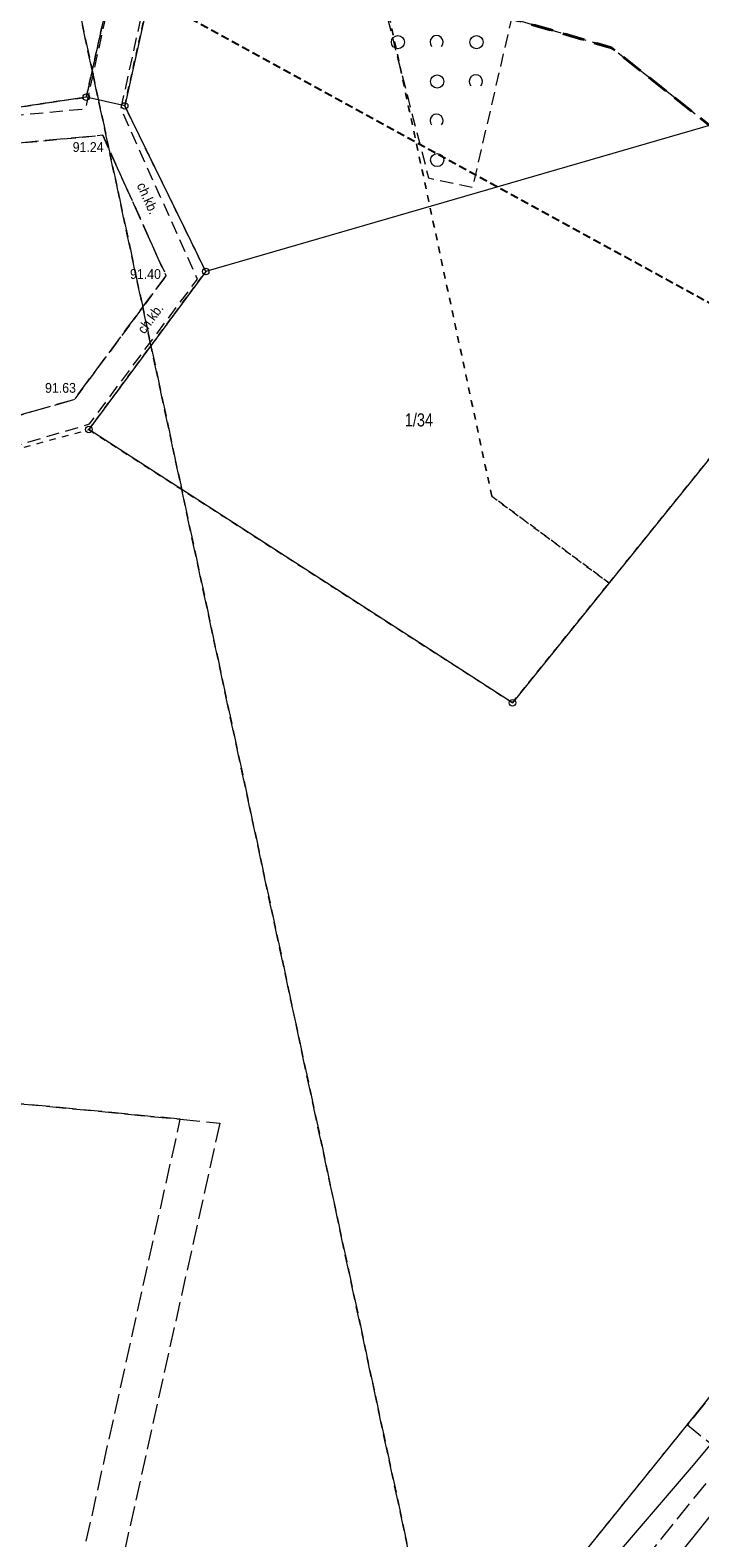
# Model space of a CAD drawing. Header units: metres. Extents: x 6540907 to 6541833, y 5893434 to 5894895.
# Tile 180 of 256: x 6541371 to 6541422, y 5894030 to 5894145. Entities that reach past the tile are written whole.
import ezdxf

# ---------------------------------------------------------------- set-up
doc = ezdxf.new("R2010")
doc.units = ezdxf.units.M
doc.header["$MEASUREMENT"] = 0
for name, pattern in [('1.0_0.5', [1.5, 1, -0.5]), ('1.5_0.5', [2, 1.5, -0.5]), ('1.5_1.0', [2.5, 1.5, -1]), ('2', [0.9, 0.6, -0.3]), ('219-500', [0, 0]), ('egkk-500', [2, 1.5, -0.5]), ('egug-500', [1, 0.5, -0.5])]:
    doc.linetypes.add(name, pattern=pattern)
doc.layers.get('0').update_dxf_attribs({"color": 2, "linetype": 'CONTINUOUS', "lineweight": 5})
for name, color, linetype, lineweight in [('202-punkt graniczny', 251, 'CONTINUOUS', 9), ('211-numer działki ewidencyjnej', 156, 'CONTINUOUS', 9), ('216-obręb ewidencyjny', 251, 'CONTINUOUS', 9), ('217-kontur klasyfikacyjny', 251, 'CONTINUOUS', 9), ('218-kontur użytku gruntowego', 251, 'CONTINUOUS', 9), ('219-działka ewidencyjna', 152, 'CONTINUOUS', 18), ('chodnik', 251, 'CONTINUOUS', 9), ('chodnik-Atr17', 251, 'CONTINUOUS', 9), ('jezdnia', 251, 'CONTINUOUS', 9), ('pikieta sztuczna', 251, 'CONTINUOUS', 9), ('pikieta sztuczna-Atr2', 251, 'CONTINUOUS', 9), ('przewód kanalizacyjny', 251, 'CONTINUOUS', 9), ('przewód telekomunikacyjny podziemny', 251, 'CONTINUOUS', 9), ('zadrzewienie  zakrzewienie', 252, 'CONTINUOUS', 15), ('Zakres', 252, 'CONTINUOUS', 15)]:
    doc.layers.add(name, color=color, linetype=linetype, lineweight=lineweight)
doc.styles.get("Standard").update_dxf_attribs({"font": 'Arial', "width": 0.75})

# ---------------------------------------------------------------- blocks, each defined once
blk = doc.blocks.new('202')
at = {"color": 0, "linetype": 'Continuous', "lineweight": 0}
blk.add_circle((0, 0), 0.25, dxfattribs=at)
blk = doc.blocks.new('PW01')
at = {"linetype": 'Continuous', "lineweight": 13}
h = blk.add_hatch(color=0, dxfattribs=at)
edge = h.paths.add_edge_path()
edge.add_arc((0, 0), 0.045, 0, 360)
blk = doc.blocks.new('OTZK1')
at = {"color": 0, "linetype": 'Continuous'}
blk.add_circle((0, 0), 0.5, dxfattribs=at)
blk = doc.blocks.new('OTZK2')
at = {"color": 0, "linetype": 'Continuous'}
blk.add_arc((0, 0), 0.5, 318.85, 221.162, dxfattribs=at)

msp = doc.modelspace()

# ---------------------------------------------------------------- linework, layer by layer
at = {"layer": '216-obręb ewidencyjny', "linetype": '1.5_1.0', "lineweight": 35, "flags": 128}
for points in [[(6540907.06, 5893988), (6540917.97, 5893998.72), (6540919.14, 5894000.04), (6540986.55, 5894049.99), (6541000.71, 5894071.73), (6541018.98, 5894099.71), (6541073.42, 5894137.05), (6541168.23, 5894186.97), (6541196.88, 5894188.55), (6541244.66, 5894165.71), (6541308.83, 5894140.8), (6541372.49, 5894155.85), (6541415.18, 5894143.39), (6541528.91, 5894053.47), (6541669.76, 5893991.01), (6541682.61, 5893968.09)], [(6541682.61, 5893968.09), (6541669.76, 5893991.01), (6541528.91, 5894053.47), (6541415.18, 5894143.39), (6541372.49, 5894155.85), (6541308.83, 5894140.8), (6541244.66, 5894165.71), (6541196.88, 5894188.55), (6541168.23, 5894186.97), (6541073.42, 5894137.05), (6541018.98, 5894099.71), (6541000.71, 5894071.73), (6540986.55, 5894049.99), (6540919.14, 5894000.04), (6540917.97, 5893998.72), (6540907.06, 5893988)]]:
    msp.add_lwpolyline(points, dxfattribs=at)
at = {"layer": '217-kontur klasyfikacyjny', "linetype": 'egkk-500', "lineweight": 18, "flags": 128}
for points in [[(6541415.18, 5894143.39), (6541372.49, 5894155.85)], [(6541372.49, 5894155.85), (6541406.05, 5893998.91)], [(6541406.05, 5893998.91), (6541372.49, 5894155.85)], [(6541474.93, 5894096.15), (6541415.18, 5894143.39)], [(6541310.32, 5894068.58), (6541382.26, 5894061.6)], [(6541382.26, 5894061.6), (6541310.32, 5894068.58)], [(6541375.08, 5894029.38), (6541382.26, 5894061.6)], [(6541382.26, 5894061.6), (6541385.28, 5894061.31)], [(6541385.28, 5894061.31), (6541378.01, 5894028.72)]]:
    msp.add_lwpolyline(points, dxfattribs=at)
at = {"layer": '218-kontur użytku gruntowego', "linetype": 'egug-500', "lineweight": 18, "flags": 128}
for points in [[(6541372.49, 5894266.09), (6541406.05, 5894109.15)], [(6541406.05, 5894109.15), (6541372.49, 5894266.09)], [(6541375.08, 5894139.62), (6541382.26, 5894171.84)], [(6541382.26, 5894171.84), (6541375.08, 5894139.62)], [(6541385.28, 5894171.55), (6541378.01, 5894138.96)], [(6541378.01, 5894138.96), (6541385.28, 5894171.55)], [(6541361.42, 5894137.56), (6541375.08, 5894139.62)], [(6541375.08, 5894139.62), (6541361.42, 5894137.56)], [(6541378.01, 5894138.96), (6541384.2, 5894126.3)], [(6541384.2, 5894126.3), (6541378.01, 5894138.96)], [(6541384.2, 5894126.3), (6541375.27, 5894114.24)], [(6541375.27, 5894114.24), (6541384.2, 5894126.3)], [(6541363.59, 5894111.06), (6541375.27, 5894114.24)], [(6541375.27, 5894114.24), (6541407.63, 5894093.39)], [(6541415.01, 5894102.53), (6541424.59, 5894114.4)], [(6541406.05, 5894109.15), (6541415.01, 5894102.53)], [(6541415.01, 5894102.53), (6541406.05, 5894109.15)], [(6541407.63, 5894093.39), (6541415.01, 5894102.53)], [(6541426.3, 5894044.89), (6541413.56, 5894029.12)]]:
    msp.add_lwpolyline(points, dxfattribs=at)
at = {"layer": '219-działka ewidencyjna', "linetype": '219-500', "lineweight": 18, "flags": 128}
for points in [[(6541382.26, 5894171.84), (6541375.08, 5894139.62)], [(6541385.28, 5894171.55), (6541378.01, 5894138.96)], [(6541441.1, 5894142.79), (6541384.2, 5894126.3)], [(6541375.08, 5894139.62), (6541361.42, 5894137.56)], [(6541378.01, 5894138.96), (6541375.08, 5894139.62)], [(6541384.2, 5894126.3), (6541378.01, 5894138.96)], [(6541384.2, 5894126.3), (6541375.27, 5894114.24)], [(6541407.63, 5894093.39), (6541375.27, 5894114.24)], [(6541424.59, 5894114.4), (6541407.63, 5894093.39)], [(6541426.3, 5894044.89), (6541409.97, 5894024.67)]]:
    msp.add_lwpolyline(points, dxfattribs=at)
at = {"layer": 'chodnik', "linetype": '1.0_0.5', "lineweight": 18, "flags": 128}
msp.add_lwpolyline([(6541358.97, 5894105.1), (6541363.47, 5894111.16), (6541375.33, 5894114.67), (6541383.57, 5894125.73), (6541377.73, 5894138.71), (6541381.64, 5894156.52), (6541384.92, 5894171.48), (6541382.32, 5894172.03), (6541379.03, 5894156.98), (6541375, 5894138.7), (6541361.58, 5894137.44), (6541347.82, 5894118.74), (6541347.86, 5894106.58), (6541339.14, 5894094.78), (6541339.03, 5894094.87), (6541338.12, 5894093.61), (6541338.22, 5894093.54), (6541337.01, 5894091.9), (6541337.85, 5894091.32), (6541339.45, 5894091.52), (6541350.05, 5894105.9), (6541350.01, 5894118.19), (6541362.71, 5894135.44), (6541376.33, 5894136.71), (6541381.17, 5894125.98), (6541374.17, 5894116.54), (6541362.19, 5894113.11), (6541357.88, 5894107.28), (6541358.16, 5894105.69)], close=True, dxfattribs=at)
at = {"layer": 'jezdnia', "linetype": '1.5_0.5', "lineweight": 18, "flags": 128}
for points in [[(6541332.69, 5893991.46), (6541301.62, 5894012.73), (6541298.45, 5894015.84), (6541296.85, 5894019.15), (6541297.05, 5894023.65), (6541298.87, 5894027.29), (6541302.53, 5894032.27), (6541306.03, 5894037.05), (6541307.53, 5894037.23), (6541308.19, 5894036.76), (6541310.66, 5894040.12), (6541310, 5894040.57), (6541309.75, 5894042.03), (6541316.92, 5894051.78), (6541330.45, 5894070.12), (6541332.05, 5894070.32), (6541332.88, 5894069.74), (6541335.33, 5894073.07), (6541334.53, 5894073.66), (6541334.26, 5894075.29), (6541344.86, 5894089.7), (6541346.5, 5894089.93), (6541347.33, 5894089.33), (6541349.78, 5894092.63), (6541348.93, 5894093.22), (6541348.67, 5894094.83), (6541354.2, 5894102.33), (6541355.83, 5894102.54), (6541356.67, 5894101.94), (6541356.98, 5894101.84), (6541359.17, 5894104.8), (6541358.97, 5894105.1), (6541358.16, 5894105.69), (6541357.88, 5894107.28), (6541362.19, 5894113.11), (6541374.17, 5894116.54), (6541381.17, 5894125.98), (6541376.33, 5894136.71), (6541362.71, 5894135.44), (6541350.01, 5894118.19), (6541350.05, 5894105.9), (6541339.45, 5894091.52), (6541337.85, 5894091.32), (6541337.01, 5894091.9), (6541334.68, 5894088.75), (6541335.45, 5894088.17), (6541335.8, 5894086.6), (6541317.36, 5894061.59), (6541311.98, 5894054.22), (6541298.08, 5894035.43), (6541297.12, 5894034.1), (6541294.37, 5894030.42), (6541291.53, 5894027.53), (6541287.56, 5894025.92), (6541282.76, 5894026.31), (6541279.28, 5894028.25), (6541270.64, 5894033.93), (6541262.12, 5894038.47), (6541251.98, 5894042.39), (6541243.34, 5894044.93), (6541239.78, 5894046.82), (6541236.87, 5894050.27), (6541235.88, 5894055.55), (6541236.6, 5894062.6), (6541239.58, 5894089.91), (6541240.78, 5894090.77), (6541241.64, 5894090.66), (6541241.94, 5894090.59), (6541242.4, 5894094.85), (6541242.18, 5894094.86), (6541241.26, 5894094.94), (6541240.26, 5894096.12), (6541241.69, 5894109.28), (6541242.94, 5894110.26), (6541243.85, 5894110.19), (6541244.37, 5894114.44), (6541244.49, 5894114.43), (6541244.37, 5894114.44), (6541243.39, 5894114.57), (6541242.37, 5894115.78), (6541242.59, 5894118.07), (6541246.72, 5894121.17), (6541248.29, 5894120.93), (6541248.96, 5894120.1), (6541252.14, 5894122.68)], [(6541402.28, 5893991.46), (6541404.63, 5893994.45), (6541404.55, 5893994.51), (6541401.69, 5893996.8), (6541401.51, 5893998.37), (6541411.49, 5894010.76), (6541413.11, 5894010.95), (6541415.95, 5894008.65), (6541418.46, 5894011.78), (6541415.65, 5894014.07), (6541415.46, 5894015.67), (6541416.64, 5894017.07), (6541420.09, 5894021.4), (6541421.67, 5894021.57), (6541424.52, 5894019.29), (6541427.06, 5894022.43), (6541424.24, 5894024.7), (6541424.04, 5894026.3), (6541443.98, 5894051.07), (6541445.61, 5894051.29), (6541448.6, 5894048.87), (6541451.18, 5894052.21), (6541448.23, 5894054.53), (6541448.05, 5894056.13), (6541459.5, 5894070.43), (6541461.17, 5894070.62), (6541464.09, 5894068.31), (6541467.31, 5894072.27), (6541464.37, 5894074.62), (6541464.2, 5894076.2), (6541469.11, 5894082.31), (6541470.08, 5894083.47), (6541471.82, 5894083.71), (6541474.65, 5894081.38), (6541474.88, 5894081.23), (6541478.42, 5894085.67), (6541478.09, 5894085.95), (6541487.07, 5894097.06), (6541486.95, 5894098.08), (6541487.63, 5894098.89), (6541488.59, 5894099), (6541491.32, 5894102.36), (6541487.54, 5894105.42), (6541483.69, 5894108.58), (6541476.46, 5894114.47), (6541465.05, 5894100.26), (6541464.87, 5894100.4), (6541462.08, 5894097.11), (6541462.12, 5894096.98), (6541463.47, 5894094.7), (6541457.64, 5894087.42), (6541458.24, 5894078.39), (6541458.08, 5894078.21), (6541456.47, 5894078.02), (6541454.73, 5894079.42), (6541452.06, 5894076.08), (6541453.76, 5894074.69), (6541453.96, 5894073.08), (6541434.26, 5894048.51), (6541432.68, 5894048.33), (6541430.69, 5894049.95), (6541430.53, 5894050.08), (6541428.09, 5894047.09), (6541428.25, 5894046.95), (6541430.25, 5894045.35), (6541430.45, 5894043.73), (6541429.85, 5894043), (6541428.25, 5894042.84), (6541426.24, 5894044.44), (6541426.08, 5894044.56), (6541420.99, 5894038.26), (6541423.13, 5894036.55), (6541423.32, 5894034.95), (6541412.14, 5894021.13), (6541410.17, 5894018.68), (6541408.57, 5894018.49), (6541406.59, 5894020.1), (6541406.42, 5894020.23), (6541403.99, 5894017.08), (6541404.1, 5894017), (6541406.09, 5894015.36), (6541406.28, 5894013.84), (6541393.64, 5893998.19), (6541392.06, 5893998.03), (6541390.07, 5893999.64), (6541387.55, 5893996.46), (6541389.52, 5893994.83), (6541389.76, 5893993.29), (6541388.32, 5893991.46)]]:
    msp.add_lwpolyline(points, dxfattribs=at)
at = {"layer": 'przewód kanalizacyjny', "linetype": 'Continuous', "lineweight": 18, "flags": 128}
msp.add_lwpolyline([(6541470.23, 5894101.04), (6541463.25, 5894092.28), (6541461.09, 5894089.57), (6541461.41, 5894079.11), (6541446.41, 5894060.93), (6541421.68, 5894030.02), (6541411.77, 5894017.74), (6541408.78, 5894014.04), (6541398.01, 5894000.7), (6541391.33, 5893992.01), (6541390.91, 5893991.46)], dxfattribs=at)
at = {"layer": 'przewód telekomunikacyjny podziemny', "linetype": 'Continuous', "lineweight": 18, "flags": 128}
msp.add_lwpolyline([(6541466.26, 5894100.28), (6541460.49, 5894091.79), (6541458.73, 5894088.23), (6541457.89, 5894081.65), (6541456.65, 5894078.51), (6541449.21, 5894068.93), (6541437.61, 5894054.97), (6541427.51, 5894042.47), (6541421.27, 5894035.02), (6541411.35, 5894023.43)], dxfattribs=at)
at = {"layer": 'zadrzewienie  zakrzewienie', "linetype": '1.0_0.5', "lineweight": 18, "flags": 128}
msp.add_lwpolyline([(6541385.04, 5894176.09), (6541397.86, 5894176.57), (6541397.24, 5894167.57), (6541389.94, 5894164.04), (6541387.78, 5894154.3), (6541397.41, 5894148.23), (6541401.22, 5894133.45), (6541404.59, 5894132.73), (6541412.06, 5894164.94), (6541412.25, 5894178.07), (6541406.79, 5894191.01), (6541397.3, 5894199.83), (6541384.17, 5894202.7), (6541314.01, 5894209.7), (6541301.93, 5894208.45), (6541291.87, 5894203.66), (6541284.11, 5894195.51), (6541279.79, 5894184.97), (6541279.79, 5894174.43), (6541281.71, 5894166.95), (6541294.4, 5894171.17), (6541303.31, 5894186.5), (6541312.47, 5894194.09), (6541319.85, 5894197.69), (6541323.72, 5894191.92), (6541330.69, 5894181.54), (6541317.77, 5894175.5), (6541334.81, 5894163.61), (6541341.83, 5894158.27), (6541347.03, 5894151.05), (6541355.26, 5894144.26), (6541362.14, 5894145.11)], close=True, dxfattribs=at)
at = {"layer": 'Zakres', "linetype": '2', "lineweight": 25, "flags": 128}
msp.add_lwpolyline([(6540930.81, 5894139), (6540952.62, 5894104.36), (6541020.61, 5894149.9), (6541060.25, 5894156.89), (6541133.37, 5894078.64), (6541132.66, 5893993.65), (6541235.67, 5894032.2), (6541230.54, 5894073.89), (6541183.33, 5894098.86), (6541196.93, 5894167.6), (6541212.33, 5894173.37), (6541232.27, 5894180.69), (6541273.87, 5894169.59), (6541300.52, 5894171.39), (6541358.25, 5894159.2), (6541525.85, 5894067.41), (6541649.47, 5894053.45), (6541682.61, 5894090.49)], dxfattribs=at)

# ---------------------------------------------------------------- block references
at = {"layer": '202-punkt graniczny', "linetype": 'Continuous', "lineweight": 18}
for p in [(6541375.08, 5894139.62), (6541378.01, 5894138.96), (6541384.2, 5894126.3), (6541375.27, 5894114.24), (6541407.63, 5894093.39)]:
    msp.add_blockref('202', p, dxfattribs=at)
at = {"layer": 'pikieta sztuczna', "linetype": 'Continuous', "lineweight": 13}
for p in [(6541376.33, 5894136.71), (6541381.17, 5894125.98), (6541374.17, 5894116.54)]:
    msp.add_blockref('PW01', p, dxfattribs=at)
at = {"layer": 'zadrzewienie  zakrzewienie', "linetype": 'Continuous', "lineweight": 18}
for name, p in [('OTZK1', (6541398.88, 5894143.81)), ('OTZK2', (6541401.83, 5894143.82)), ('OTZK1', (6541404.88, 5894143.81)), ('OTZK1', (6541401.88, 5894140.81)), ('OTZK2', (6541404.83, 5894140.82)), ('OTZK2', (6541401.83, 5894137.82)), ('OTZK1', (6541401.88, 5894134.81))]:
    msp.add_blockref(name, p, dxfattribs=at)

# ---------------------------------------------------------------- texts
at = {"layer": '211-numer działki ewidencyjnej', "linetype": 'Continuous', "lineweight": 18, "width": 0.79}
msp.add_text('1/34', height=1, dxfattribs=at).set_placement((6541399.41, 5894114.48))
at = {"layer": 'chodnik-Atr17', "width": 0.9}
for rotation, p in [(294.279, (6541378.91, 5894132.89)), (53.313, (6541379.52, 5894121.48))]:
    msp.add_text('ch.kb.', height=0.75, rotation=rotation, dxfattribs=at).set_placement(p)
at = {"layer": 'pikieta sztuczna-Atr2', "width": 0.9}
for s, p in [('91.24', (6541374.04, 5894135.43)), ('91.40', (6541378.42, 5894125.74)), ('91.63', (6541371.93, 5894117.05))]:
    msp.add_text(s, height=0.75, dxfattribs=at).set_placement(p)

doc.saveas('drawing.dxf')
